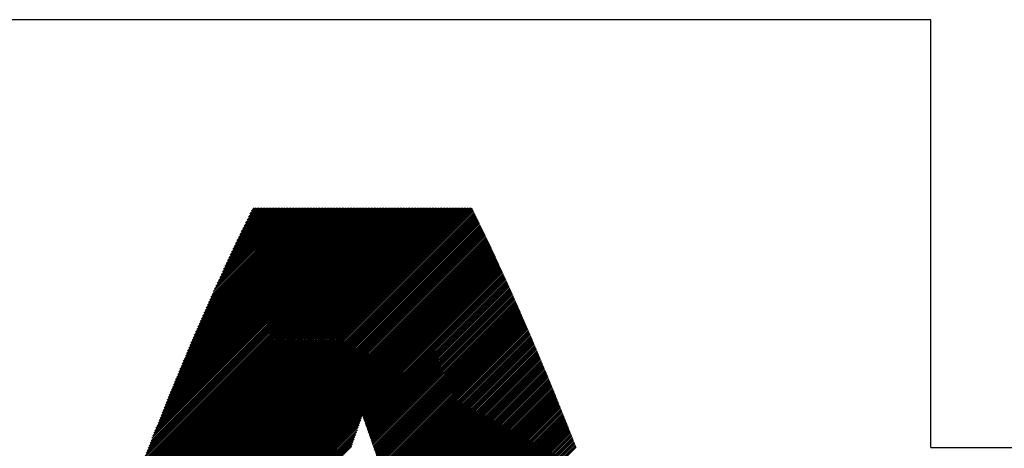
# Model space of a CAD drawing. Header units: millimetres. Extents: x 0 to 594, y 0 to 420.
# Tile 26 of 118: x 197.36 to 203.11, y 194.95 to 197.45. Entities that reach past the tile are written whole.
import ezdxf

# ---------------------------------------------------------------- set-up
doc = ezdxf.new("R2010")
doc.units = ezdxf.units.MM
doc.header["$LTSCALE"] = 0.257233
doc.layers.add('NoLayerName_001', color=7, linetype='Continuous')
doc.layers.add('NoLayerName_002', color=7, linetype='Continuous')

# ---------------------------------------------------------------- blocks, each defined once
blk = doc.blocks.new('JZB_0011')
at = {"layer": 'NoLayerName_002', "color": 164, "linetype": 'Continuous', "lineweight": 25}
for p, q in [((28.1329, 2.6431), (30.3219, 4.8321)), ((28.138, 2.6571), (30.319, 4.8381)), ((28.1431, 2.6711), (30.3119, 4.8399)), ((28.1482, 2.6851), (30.303, 4.8399)), ((28.1533, 2.6991), (30.2941, 4.8399)), ((28.1584, 2.7131), (30.2852, 4.8399)), ((28.1635, 2.7272), (30.2763, 4.8399)), ((28.1686, 2.7412), (30.2674, 4.8399)), ((28.1738, 2.7552), (30.2584, 4.8399)), ((28.1789, 2.7692), (30.2495, 4.8399)), ((28.184, 2.7832), (30.2406, 4.8399)), ((28.1891, 2.7972), (30.2317, 4.8399)), ((28.1942, 2.8113), (30.2228, 4.8399)), ((28.1993, 2.8253), (30.2139, 4.8399)), ((28.2044, 2.8393), (30.205, 4.8399)), ((28.2095, 2.8533), (30.1961, 4.8399)), ((28.2146, 2.8673), (30.1872, 4.8399)), ((28.2197, 2.8813), (30.1783, 4.8399)), ((28.2248, 2.8954), (30.1694, 4.8399)), ((28.2299, 2.9094), (30.1605, 4.8399)), ((28.235, 2.9234), (30.1515, 4.8399)), ((28.2402, 2.9374), (30.1426, 4.8399)), ((28.2453, 2.9514), (30.1337, 4.8399)), ((28.2504, 2.9654), (30.1248, 4.8399)), ((28.2555, 2.9795), (30.1159, 4.8399)), ((28.2606, 2.9935), (30.107, 4.8399)), ((28.2657, 3.0075), (30.0981, 4.8399)), ((28.2708, 3.0215), (30.0892, 4.8399)), ((28.2759, 3.0355), (30.0803, 4.8399)), ((28.281, 3.0495), (30.0714, 4.8399)), ((28.2861, 3.0635), (30.0625, 4.8399)), ((28.2912, 3.0776), (30.0536, 4.8399)), ((28.2963, 3.0916), (30.0446, 4.8399)), ((28.3014, 3.1056), (30.0357, 4.8399)), ((28.3066, 3.1196), (30.0268, 4.8399)), ((28.3117, 3.1336), (30.0179, 4.8399)), ((28.3168, 3.1476), (30.009, 4.8399)), ((28.3219, 3.1617), (30.0001, 4.8399)), ((28.327, 3.1757), (29.9912, 4.8399)), ((28.3321, 3.1897), (29.9823, 4.8399)), ((28.3372, 3.2037), (29.9734, 4.8399)), ((28.3428, 3.2182), (29.9645, 4.8399)), ((28.3483, 3.2327), (29.9556, 4.8399)), ((28.3539, 3.2472), (29.9467, 4.8399)), ((28.3595, 3.2617), (29.9377, 4.8399)), ((28.3651, 3.2762), (29.9288, 4.8399)), ((28.3707, 3.2907), (29.9199, 4.8399)), ((28.3763, 3.3052), (29.911, 4.8399)), ((28.3819, 3.3197), (29.9021, 4.8399)), ((28.3875, 3.3342), (29.8932, 4.8399)), ((28.3931, 3.3487), (29.8843, 4.8399)), ((28.3987, 3.3632), (29.8754, 4.8399)), ((28.4043, 3.3777), (29.8665, 4.8399)), ((28.4099, 3.3922), (29.8576, 4.8399)), ((28.4155, 3.4068), (29.8487, 4.8399)), ((28.4211, 3.4213), (29.8397, 4.8399)), ((28.4267, 3.4358), (29.8308, 4.8399)), ((28.4323, 3.4503), (29.8219, 4.8399)), ((28.4379, 3.4648), (29.813, 4.8399)), ((28.4435, 3.4793), (29.8041, 4.8399)), ((28.4491, 3.4938), (29.7952, 4.8399)), ((28.4547, 3.5083), (29.7863, 4.8399)), ((28.4607, 3.5232), (29.7774, 4.8399)), ((28.4666, 3.5381), (29.7685, 4.8399)), ((28.4726, 3.5529), (29.7596, 4.8399)), ((28.4786, 3.5678), (29.7507, 4.8399)), ((28.4846, 3.5827), (29.7418, 4.8399)), ((28.4906, 3.5976), (29.7328, 4.8399)), ((28.4965, 3.6125), (29.7239, 4.8399)), ((28.5025, 3.6274), (29.715, 4.8399)), ((28.5085, 3.6422), (29.7061, 4.8399)), ((28.5145, 3.6571), (29.6972, 4.8399)), ((28.5204, 3.672), (29.6883, 4.8399)), ((28.5264, 3.6869), (29.6794, 4.8399)), ((28.5324, 3.7018), (29.6705, 4.8399)), ((28.5384, 3.7167), (29.6616, 4.8399)), ((28.5443, 3.7315), (29.6527, 4.8399)), ((28.5503, 3.7464), (29.6438, 4.8399)), ((28.5563, 3.7613), (29.6349, 4.8399)), ((28.5623, 3.7762), (29.6259, 4.8399)), ((28.5682, 3.7911), (29.617, 4.8399)), ((28.5743, 3.806), (29.6081, 4.8399)), ((28.5807, 3.8214), (29.5992, 4.8399)), ((28.5871, 3.8367), (29.5903, 4.8399)), ((28.5935, 3.852), (29.5814, 4.8399)), ((28.5999, 3.8673), (29.5725, 4.8399)), ((28.6064, 3.8826), (29.5636, 4.8399)), ((28.6128, 3.898), (29.5547, 4.8399)), ((28.6192, 3.9133), (29.5458, 4.8399)), ((28.6256, 3.9286), (29.5369, 4.8399)), ((28.632, 3.9439), (29.528, 4.8399)), ((28.6384, 3.9592), (29.519, 4.8399)), ((28.6448, 3.9746), (29.5101, 4.8399)), ((28.6512, 3.9899), (29.5012, 4.8399)), ((28.6576, 4.0052), (29.4923, 4.8399)), ((28.6641, 4.0205), (29.4834, 4.8399)), ((28.6705, 4.0358), (29.4745, 4.8399)), ((28.6769, 4.0512), (29.4656, 4.8399)), ((28.6833, 4.0665), (29.4567, 4.8399)), ((28.6897, 4.0818), (29.4478, 4.8399)), ((28.6965, 4.0975), (29.4389, 4.8399)), ((28.7035, 4.1134), (29.43, 4.8399)), ((28.7104, 4.1292), (29.4211, 4.8399)), ((28.7173, 4.1451), (29.4121, 4.8399)), ((28.7242, 4.1609), (29.4032, 4.8399)), ((28.7312, 4.1767), (29.3943, 4.8399)), ((28.7381, 4.1926), (29.3854, 4.8399)), ((28.745, 4.2084), (29.3765, 4.8399)), ((28.752, 4.2242), (29.3676, 4.8399)), ((28.7589, 4.2401), (29.3587, 4.8399)), ((28.7658, 4.2559), (29.3498, 4.8399)), ((28.7728, 4.2718), (29.3409, 4.8399)), ((28.7797, 4.2876), (29.332, 4.8399)), ((28.7866, 4.3034), (29.3231, 4.8399)), ((28.7936, 4.3193), (29.3142, 4.8399)), ((28.8005, 4.3351), (29.3052, 4.8399)), ((28.8074, 4.351), (29.2963, 4.8399)), ((28.8149, 4.3674), (29.2874, 4.8399)), ((28.8225, 4.3838), (29.2785, 4.8399)), ((28.83, 4.4003), (29.2696, 4.8399)), ((28.8376, 4.4168), (29.2607, 4.8399)), ((28.8452, 4.4333), (29.2518, 4.8399)), ((28.8528, 4.4498), (29.2429, 4.8399)), ((28.8603, 4.4662), (29.234, 4.8399)), ((28.8679, 4.4827), (29.2251, 4.8399)), ((28.8755, 4.4992), (29.2162, 4.8399)), ((28.883, 4.5157), (29.2073, 4.8399)), ((28.8906, 4.5322), (29.1983, 4.8399)), ((28.8982, 4.5486), (29.1894, 4.8399)), ((28.9058, 4.5651), (29.1805, 4.8399)), ((28.9133, 4.5816), (29.1716, 4.8399)), ((28.9209, 4.5981), (29.1627, 4.8399)), ((28.9289, 4.615), (29.1538, 4.8399)), ((28.9373, 4.6323), (29.1449, 4.8399)), ((28.9457, 4.6496), (29.136, 4.8399)), ((28.9541, 4.6669), (29.1271, 4.8399)), ((28.9625, 4.6843), (29.1182, 4.8399)), ((28.9709, 4.7016), (29.1093, 4.8399)), ((28.9793, 4.7189), (29.1004, 4.8399)), ((28.9877, 4.7362), (29.0914, 4.8399)), ((28.9961, 4.7535), (29.0825, 4.8399)), ((29.0045, 4.7708), (29.0736, 4.8399)), ((29.0129, 4.7881), (29.0647, 4.8399)), ((29.0213, 4.8054), (29.0558, 4.8399)), ((29.0297, 4.8227), (29.0469, 4.8399)), ((28.0893, 2.5193), (30.3481, 4.7781)), ((28.0938, 2.5327), (30.3452, 4.7841)), ((28.0984, 2.5462), (30.3423, 4.7901)), ((28.1029, 2.5596), (30.3393, 4.7961)), ((28.1074, 2.5731), (30.3364, 4.8021)), ((28.1125, 2.587), (30.3335, 4.8081)), ((28.1176, 2.601), (30.3306, 4.8141)), ((28.1227, 2.615), (30.3277, 4.8201)), ((28.1278, 2.629), (30.3248, 4.8261)), ((28.0439, 2.3848), (30.3772, 4.7181)), ((28.0484, 2.3982), (30.3743, 4.7241)), ((28.053, 2.4117), (30.3714, 4.7301)), ((28.0575, 2.4251), (30.3684, 4.7361)), ((28.062, 2.4386), (30.3655, 4.7421)), ((28.0666, 2.452), (30.3626, 4.7481)), ((28.0711, 2.4655), (30.3597, 4.7541)), ((28.0757, 2.4789), (30.3568, 4.7601)), ((28.0802, 2.4924), (30.3539, 4.7661)), ((28.0847, 2.5058), (30.351, 4.7721)), ((28.003, 2.2638), (30.4034, 4.6641)), ((28.0076, 2.2772), (30.4005, 4.6701)), ((28.0121, 2.2907), (30.3975, 4.6761)), ((28.0167, 2.3041), (30.3946, 4.6821)), ((28.0212, 2.3176), (30.3917, 4.6881)), ((28.0257, 2.331), (30.3888, 4.6941)), ((28.0303, 2.3445), (30.3859, 4.7001)), ((28.0348, 2.3579), (30.383, 4.7061)), ((28.0393, 2.3714), (30.3801, 4.7121)), ((27.9577, 2.1293), (30.4324, 4.6041)), ((27.9622, 2.1428), (30.4296, 4.6101)), ((27.9667, 2.1562), (30.4266, 4.6161)), ((27.9713, 2.1696), (30.4237, 4.6221)), ((27.9758, 2.1831), (30.4208, 4.6281)), ((27.9803, 2.1965), (30.4179, 4.6341)), ((27.9849, 2.21), (30.415, 4.6401)), ((27.9894, 2.2234), (30.4121, 4.6461)), ((27.994, 2.2369), (30.4092, 4.6521)), ((27.9985, 2.2503), (30.4063, 4.6581)), ((27.9168, 2.0083), (30.4577, 4.5492)), ((27.9213, 2.0217), (30.4549, 4.5553)), ((27.9259, 2.0352), (30.4521, 4.5614)), ((27.9304, 2.0486), (30.4493, 4.5675)), ((27.935, 2.0621), (30.4465, 4.5736)), ((27.9395, 2.0755), (30.4437, 4.5797)), ((27.944, 2.089), (30.4409, 4.5858)), ((27.9486, 2.1024), (30.4381, 4.5919)), ((27.9531, 2.1159), (30.4352, 4.598)), ((27.8735, 1.8759), (30.4857, 4.4881)), ((27.8775, 1.8888), (30.4829, 4.4942)), ((27.8815, 1.9018), (30.4801, 4.5003)), ((27.8856, 1.9147), (30.4773, 4.5064)), ((27.8896, 1.9276), (30.4745, 4.5125)), ((27.8941, 1.941), (30.4717, 4.5186)), ((27.8987, 1.9545), (30.4689, 4.5247)), ((27.9032, 1.9679), (30.4661, 4.5308)), ((27.9077, 1.9814), (30.4633, 4.5369)), ((27.9123, 1.9948), (30.4605, 4.5431)), ((27.8494, 1.7984), (30.5025, 4.4515)), ((27.8534, 1.8113), (30.4997, 4.4576)), ((27.8574, 1.8242), (30.4969, 4.4637)), ((27.8615, 1.8371), (30.4941, 4.4698)), ((27.8655, 1.8501), (30.4913, 4.4759)), ((27.8695, 1.863), (30.4885, 4.482)), ((29.6803, 3.6204), (30.5054, 4.4454)), ((29.6827, 3.6138), (30.5082, 4.4393)), ((29.685, 3.6072), (30.511, 4.4332)), ((29.6873, 3.6006), (30.5138, 4.4271)), ((29.6897, 3.5941), (30.5166, 4.421)), ((29.692, 3.5875), (30.5194, 4.4149)), ((29.6943, 3.5809), (30.5222, 4.4088)), ((29.6966, 3.5743), (30.525, 4.4027)), ((29.699, 3.5677), (30.5278, 4.3965)), ((29.7013, 3.5611), (30.5306, 4.3904)), ((29.7036, 3.5545), (30.5334, 4.3843)), ((29.7059, 3.5479), (30.5362, 4.3782)), ((29.7082, 3.5413), (30.539, 4.3721)), ((29.7105, 3.5347), (30.5418, 4.366)), ((29.7128, 3.5281), (30.5446, 4.3599)), ((29.7151, 3.5215), (30.5474, 4.3538)), ((29.7174, 3.5149), (30.5501, 4.3476)), ((29.7197, 3.5083), (30.5528, 4.3414)), ((29.722, 3.5017), (30.5556, 4.3352)), ((29.7243, 3.4951), (30.5583, 4.329)), ((29.7266, 3.4885), (30.561, 4.3228)), ((29.7289, 3.4819), (30.5637, 4.3166)), ((29.7313, 3.4753), (30.5664, 4.3104)), ((29.7336, 3.4687), (30.5691, 4.3042)), ((29.7359, 3.4621), (30.5718, 4.2981)), ((29.7382, 3.4555), (30.5745, 4.2919)), ((29.7405, 3.4489), (30.5772, 4.2857)), ((29.7428, 3.4423), (30.58, 4.2795)), ((29.7451, 3.4357), (30.5827, 4.2733)), ((29.7474, 3.4291), (30.5854, 4.2671)), ((29.7497, 3.4225), (30.5881, 4.2609)), ((29.752, 3.4159), (30.5908, 4.2547)), ((29.7543, 3.4093), (30.5935, 4.2485)), ((29.7566, 3.4026), (30.5962, 4.2423)), ((29.7588, 3.396), (30.5989, 4.2361)), ((29.7611, 3.3893), (30.6016, 4.2299)), ((29.7633, 3.3827), (30.6044, 4.2237)), ((29.7656, 3.376), (30.6071, 4.2175)), ((29.7679, 3.3694), (30.6098, 4.2113)), ((29.7701, 3.3627), (30.6125, 4.2051)), ((29.7724, 3.3561), (30.6152, 4.1989)), ((29.7746, 3.3494), (30.6179, 4.1927)), ((29.7769, 3.3427), (30.6206, 4.1865)), ((29.7791, 3.3361), (30.6233, 4.1803)), ((29.7814, 3.3294), (30.626, 4.1741)), ((29.7836, 3.3228), (30.6288, 4.1679)), ((29.7859, 3.3161), (30.6315, 4.1617)), ((29.7881, 3.3095), (30.6342, 4.1555)), ((29.7904, 3.3028), (30.6369, 4.1493)), ((29.7927, 3.2962), (30.6396, 4.1431)), ((29.7949, 3.2895), (30.6423, 4.1369)), ((29.7972, 3.2829), (30.645, 4.1307)), ((29.7994, 3.2762), (30.6477, 4.1245)), ((29.8017, 3.2696), (30.6505, 4.1183)), ((29.8039, 3.2629), (30.6532, 4.1121)), ((29.8062, 3.2562), (30.6559, 4.1059)), ((29.8084, 3.2496), (30.6586, 4.0997)), ((29.8107, 3.2429), (30.6613, 4.0935)), ((29.8129, 3.2363), (30.664, 4.0873)), ((29.8152, 3.2296), (30.6667, 4.0811)), ((29.8174, 3.223), (30.6693, 4.0748)), ((29.8197, 3.2163), (30.6719, 4.0685)), ((29.822, 3.2097), (30.6746, 4.0623)), ((29.8242, 3.203), (30.6772, 4.056)), ((29.8265, 3.1964), (30.6798, 4.0497)), ((29.8287, 3.1897), (30.6824, 4.0434)), ((29.831, 3.183), (30.6851, 4.0371)), ((29.8332, 3.1764), (30.6877, 4.0309)), ((29.8355, 3.1697), (30.6903, 4.0246)), ((29.8377, 3.1631), (30.6929, 4.0183)), ((29.84, 3.1564), (30.6956, 4.012)), ((29.8422, 3.1498), (30.6982, 4.0057)), ((29.8445, 3.1431), (30.7008, 3.9995)), ((29.8467, 3.1365), (30.7035, 3.9932)), ((29.849, 3.1298), (30.7061, 3.9869)), ((29.8513, 3.1232), (30.7087, 3.9806)), ((29.8535, 3.1165), (30.7113, 3.9743)), ((29.8558, 3.1098), (30.714, 3.9681)), ((29.858, 3.1032), (30.7166, 3.9618)), ((29.8603, 3.0965), (30.7192, 3.9555)), ((29.8625, 3.0899), (30.7219, 3.9492)), ((29.8648, 3.0832), (30.7245, 3.9429)), ((29.867, 3.0766), (30.7271, 3.9367)), ((29.8693, 3.0699), (30.7297, 3.9304)), ((29.8715, 3.0632), (30.7324, 3.9241)), ((29.8736, 3.0565), (30.735, 3.9178)), ((29.8758, 3.0497), (30.7376, 3.9115)), ((29.878, 3.043), (30.7403, 3.9053)), ((29.8802, 3.0363), (30.7429, 3.899)), ((29.8824, 3.0296), (30.7455, 3.8927)), ((29.8846, 3.0229), (30.7481, 3.8864)), ((29.8868, 3.0161), (30.7508, 3.8801)), ((29.889, 3.0094), (30.7534, 3.8738)), ((29.8912, 3.0027), (30.756, 3.8676)), ((29.8933, 2.996), (30.7586, 3.8613)), ((29.8955, 2.9893), (30.7613, 3.855)), ((29.8977, 2.9825), (30.7639, 3.8487)), ((29.8999, 2.9758), (30.7665, 3.8424)), ((29.9021, 2.9691), (30.7692, 3.8362)), ((29.9043, 2.9624), (30.7718, 3.8299)), ((29.9065, 2.9557), (30.7744, 3.8236)), ((29.9087, 2.9489), (30.777, 3.8173)), ((29.9108, 2.9422), (30.7797, 3.811)), ((29.913, 2.9355), (30.7823, 3.8048)), ((29.9152, 2.9288), (30.7849, 3.7984)), ((29.9174, 2.9221), (30.7874, 3.7921)), ((29.9196, 2.9153), (30.79, 3.7857)), ((29.9218, 2.9086), (30.7925, 3.7794)), ((29.924, 2.9019), (30.7951, 3.773)), ((29.9262, 2.8952), (30.7976, 3.7666)), ((29.9284, 2.8885), (30.8002, 3.7603)), ((29.9305, 2.8817), (30.8027, 3.7539)), ((29.9327, 2.875), (30.8053, 3.7476)), ((29.9349, 2.8683), (30.8078, 3.7412)), ((29.9371, 2.8616), (30.8104, 3.7349)), ((29.9393, 2.8549), (30.8129, 3.7285)), ((29.9415, 2.8481), (30.8155, 3.7222)), ((29.9437, 2.8414), (30.8181, 3.7158)), ((29.9459, 2.8347), (30.8206, 3.7094)), ((29.9481, 2.828), (30.8232, 3.7031)), ((29.9502, 2.8213), (30.8257, 3.6967)), ((29.9524, 2.8145), (30.8283, 3.6904)), ((29.9546, 2.8078), (30.8308, 3.684)), ((29.9568, 2.8011), (30.8334, 3.6777)), ((29.959, 2.7944), (30.8359, 3.6713)), ((29.9612, 2.7877), (30.8385, 3.6649)), ((29.9634, 2.7809), (30.841, 3.6586)), ((29.9656, 2.7742), (30.8436, 3.6522)), ((29.9678, 2.7675), (30.8461, 3.6459)), ((29.9699, 2.7608), (30.8487, 3.6395)), ((29.9721, 2.7541), (30.8512, 3.6332)), ((29.9743, 2.7473), (30.8538, 3.6268)), ((27.8334, 1.7467), (29.6585, 3.5718)), ((27.8374, 1.7596), (29.6634, 3.5856)), ((27.8414, 1.7725), (29.6682, 3.5994)), ((27.8454, 1.7854), (29.6731, 3.6132)), ((29.9765, 2.7406), (30.8563, 3.6204)), ((29.9787, 2.7339), (30.8589, 3.6141)), ((29.9809, 2.7272), (30.8614, 3.6077)), ((29.983, 2.7204), (30.864, 3.6014)), ((29.9851, 2.7136), (30.8665, 3.595)), ((29.9872, 2.7068), (30.8691, 3.5887)), ((29.9894, 2.7), (30.8716, 3.5823)), ((29.9915, 2.6933), (30.8742, 3.576)), ((29.9936, 2.6865), (30.8767, 3.5696)), ((27.8173, 1.695), (29.6391, 3.5168)), ((27.8213, 1.7079), (29.644, 3.5305)), ((27.8253, 1.7208), (29.6488, 3.5443)), ((27.8293, 1.7337), (29.6537, 3.5581)), ((29.9957, 2.6797), (30.8793, 3.5632)), ((29.9979, 2.6729), (30.8818, 3.5569)), ((30, 2.6661), (30.8844, 3.5505)), ((30.0021, 2.6593), (30.887, 3.5442)), ((30.0043, 2.6526), (30.8895, 3.5378)), ((30.0064, 2.6458), (30.8921, 3.5315)), ((30.0085, 2.639), (30.8946, 3.5251)), ((30.0106, 2.6322), (30.8972, 3.5187)), ((30.0128, 2.6254), (30.8997, 3.5124)), ((27.8012, 1.6433), (29.6205, 3.4625)), ((27.8052, 1.6562), (29.6251, 3.4761)), ((27.8093, 1.6691), (29.6298, 3.4896)), ((27.8133, 1.682), (29.6345, 3.5032)), ((30.0149, 2.6187), (30.9022, 3.506)), ((30.017, 2.6119), (30.9047, 3.4996)), ((30.0191, 2.6051), (30.9072, 3.4931)), ((30.0213, 2.5983), (30.9097, 3.4867)), ((30.0234, 2.5915), (30.9122, 3.4803)), ((30.0255, 2.5847), (30.9146, 3.4739)), ((30.0276, 2.578), (30.9171, 3.4674)), ((30.0298, 2.5712), (30.9196, 3.461)), ((30.0319, 2.5644), (30.9221, 3.4546)), ((27.7972, 1.6303), (29.6158, 3.4489)), ((30.034, 2.5576), (30.9246, 3.4481)), ((30.0362, 2.5508), (30.927, 3.4417))]:
    blk.add_line(p, q, dxfattribs=at)

msp = doc.modelspace()

# ---------------------------------------------------------------- linework, layer by layer
at = {"layer": 'NoLayerName_001', "color": 7, "linetype": 'Continuous', "lineweight": 25}
for p, q in [((202.6831, 197.4516), (168.6831, 197.4516)), ((202.6831, 194.9516), (202.6831, 197.4516)), ((202.6831, 194.9516), (213.1831, 194.9516))]:
    msp.add_line(p, q, dxfattribs=at)

# ---------------------------------------------------------------- block references
at = {"layer": 'NoLayerName_001'}
msp.add_blockref('JZB_0011', (169.6851, 191.5118), dxfattribs=at)

doc.saveas('drawing.dxf')
